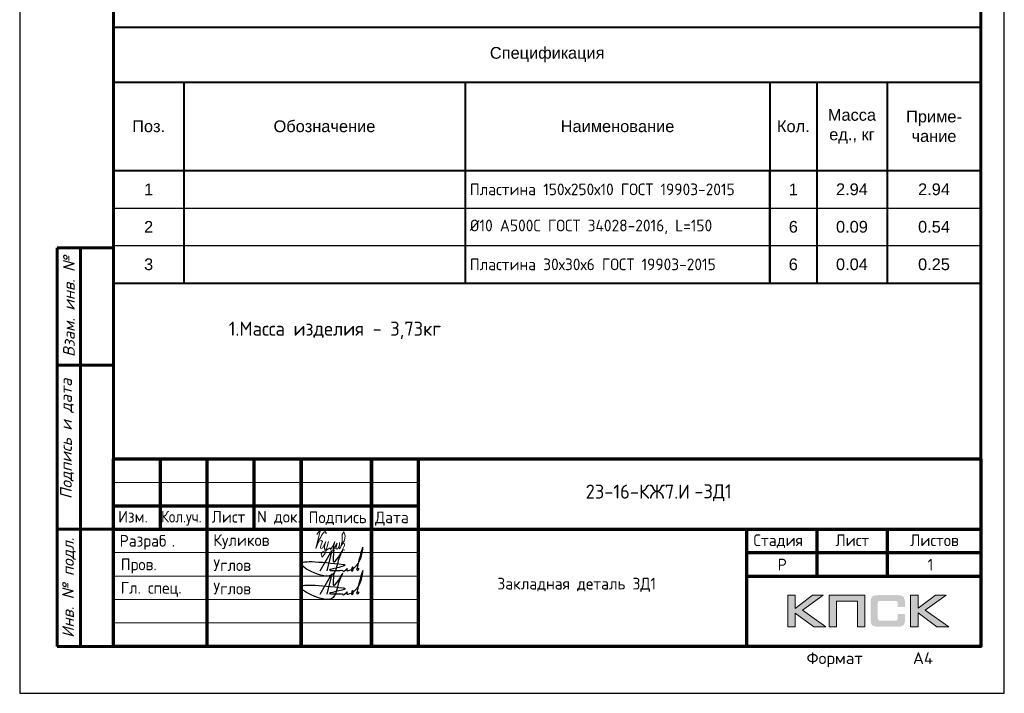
# Model space of a CAD drawing. Header units: millimetres. Extents: x 251864 to 617215, y -272865 to -46010.
# Tile 20 of 53: x 441619 to 442669, y -272395 to -271677. Entities that reach past the tile are written whole.
import ezdxf
from ezdxf.enums import TextEntityAlignment as Align

# ---------------------------------------------------------------- set-up
doc = ezdxf.new("R2010")
doc.units = ezdxf.units.MM
for name, color, linetype, lineweight in [('Выноски', 20, 'Continuous', 20), ('Размеры', 54, 'Continuous', 20), ('Рамка', 7, 'Continuous', 70), ('Текст', 41, 'Continuous', 30)]:
    doc.layers.add(name, color=color, linetype=linetype, lineweight=lineweight)
doc.styles.add('GOST 2.304', font='CS_Gost2304.shx')
doc.styles.add('GOST-2.304_Type-B', font='GOST_Common.ttf')
doc.styles.add('MPM', font='isocpeui.ttf')
doc.styles.add('ГОСТ', font='GOST_Common.ttf')
doc.styles.add('ОПД', font='arial.ttf')

# ---------------------------------------------------------------- blocks, each defined once
blk = doc.blocks.new('*T1366')
at = {"color": 0, "linetype": 'ByBlock', "lineweight": 40, "transparency": 16777216}
for p, q in [((0, 0), (925, 0)), ((0, 0), (0, -273.1)), ((925, 0), (925, -273.1)), ((0, -58.8), (925, -58.8)), ((75, -58.8), (75, -273.1)), ((375, -58.8), (375, -273.1)), ((700, -58.8), (700, -153)), ((750, -58.8), (750, -273.1)), ((825, -58.8), (825, -273.1)), ((0, -153), (925, -153)), ((0, -273.1), (925, -273.1))]:
    blk.add_line(p, q, dxfattribs=at)
at = {"color": 0, "linetype": 'ByBlock', "lineweight": 50, "transparency": 16777216}
blk.add_line((700, -153), (700, -273.1), dxfattribs=at)
at = {"color": 0, "linetype": 'ByBlock', "lineweight": 25, "transparency": 16777216}
for p, q in [((0, -193.1), (925, -193.1)), ((0, -233.1), (925, -233.1))]:
    blk.add_line(p, q, dxfattribs=at)
at = {"color": 0, "transparency": 16777216, "char_height": 12.5, "attachment_point": 5, "style": 'ОПД'}
for s, insert, width in [('Спецификация', (462.5, -29.4), 915), ('Масса ед., кг', (787.5, -105.9), 65), ('Приме-\\Pчание', (875, -105.9), 90), ('Поз.', (37.5, -105.9), 65), ('Обозначение', (225, -105.9), 290), ('Наименование', (537.5, -105.9), 315), ('Кол.', (725, -105.9), 40), ('1', (37.5, -173.1), 65), ('2', (37.5, -213.1), 65), ('3', (37.5, -253.1), 65)]:
    blk.add_mtext(s, dxfattribs=dict(at, insert=insert, width=width))
at = {"color": 4, "transparency": 16777216, "char_height": 12.5, "style": 'ОПД'}
for s, insert, width, attachment_point in [('{\\fGOST Common|b0|i0|c204|p34;\\C0;Пластина 150х250х10 ГОСТ 19903-2015}', (380, -173.1), 315, 4), ('{\\C256;1}', (725, -173.1), 40, 5), ('{\\C256;2.94}', (787.5, -173.1), 65, 5), ('{\\C256;2.94}', (875, -173.1), 90, 5), ('{\\fGOST Common|b0|i0|c0|p34;\\C0;%%C\\fGOST Common|b0|i0|c204|p34;10 А500С ГОСТ 34028-2016, L=150}', (380, -213.1), 315, 4), ('{\\C2;6}', (725, -213.1), 40, 5), ('{\\C2;0.09}', (787.5, -213.1), 65, 5), ('{\\C256;0.54}', (875, -213.1), 90, 5), ('{\\fGOST Common|b0|i0|c204|p34;\\C0;Пластина 30х30х6 ГОСТ 19903-2015}', (380, -253.1), 315, 4), ('{\\C256;6', (725, -253.1), 40, 5), ('{\\C256;0.04}', (787.5, -253.1), 65, 5), ('{\\C256;0.25}', (875, -253.1), 90, 5)]:
    blk.add_mtext(s, dxfattribs=dict(at, insert=insert, width=width, attachment_point=attachment_point))
blk = doc.blocks.new('Роспись')
at = {"layer": 'Текст', "color": 7}
blk.add_lwpolyline([(4.18, 0.67), (6.68, 5.03), (5.62, 0.66)], dxfattribs=at)
for points in [[(7.11, 5.14), (7.17, 2.59), (9.02, 5.2), (8.57, 4.35), (6.55, -0.29), (0.19, 1.88), (9.09, 2.02)], [(11.23, 1.12), (12.72, 3.08), (13.28, 5.66), (11.96, 0.97)], [(9.09, 2.02), (9.4, 1.96), (6.15, 0.84), (8.42, 0.77), (8.9, 0.77)], [(8.9, 0.77), (8.97, 0.64), (9.94, 1.16)], [(9.94, 1.16), (9.82, 0.79), (10.85, 0.93)], [(10.85, 0.93), (11.13, 1.44), (11.23, 1.11), (10.92, 0.57), (10.85, 0.93)], [(11.23, 1.12), (11.03, 1.05), (10.98, 1.33), (11.05, 1.41)], [(11.96, 0.97), (12.16, 0.71), (12.34, 1.19), (12.03, 1.14), (11.96, 0.97)]]:
    blk.add_spline(points, degree=3, dxfattribs=at)
blk = doc.blocks.new('11')
at = {"layer": 'Выноски'}
for p, q in [((47962, 66737), (47989, 66781)), ((47989, 66781), (48016, 66806)), ((48016, 66806), (48038, 66823)), ((48038, 66823), (48060, 66786)), ((48060, 66786), (48058, 66769)), ((47885, 66608), (47944, 66700)), ((47944, 66700), (47962, 66737))]:
    blk.add_line(p, q, dxfattribs=at)
blk.add_lwpolyline([(47863, 66761), (47937, 66865), (47843, 66458), (47885, 66564), (47905, 66616), (47954, 66628), (47979, 66606), (47957, 66539), (47937, 66487), (47947, 66458), (47991, 66470), (48051, 66611), (48041, 66569), (48023, 66505), (48023, 66448), (48065, 66448), (48090, 66529), (48110, 66608), (48043, 66369), (47972, 66275), (47954, 66344), (47991, 66389), (48078, 66431), (48142, 66470), (48154, 66441), (48204, 66512), (48246, 66606), (48209, 66455), (48204, 66418), (48295, 66574), (48265, 66463), (48265, 66455), (48312, 66453), (48342, 66529), (48347, 66584), (48337, 66465), (48349, 66453), (48401, 66569), (48443, 66616), (48461, 66678), (48466, 66727), (48436, 66811), (48399, 66754), (48399, 66618), (48389, 66549), (48374, 66507), (48416, 66564), (48441, 66576), (48451, 66524), (48433, 66482), (48419, 66453), (48424, 66428), (48458, 66421)], dxfattribs=at)
blk = doc.blocks.new('штамп2')
h = blk.add_hatch(color=0)
h.paths.add_polyline_path([(328185, -69575), (328071, -69575), (327885, -69715), (327885, -69575), (327806, -69575), (327806, -69911), (327885, -69911), (327885, -69764), (328086, -69911), (328212, -69911), (327962, -69733)])
h.paths.add_polyline_path([(328326, -69638), (328549, -69638), (328549, -69911), (328627, -69911), (328627, -69575), (328543, -69575), (328248, -69575), (328248, -69655), (328248, -69911), (328326, -69911)])
h.paths.add_polyline_path([(329196, -69573), (329117, -69573), (329117, -69910), (329196, -69910), (329196, -69762), (329397, -69910), (329523, -69910), (329273, -69732), (329496, -69573), (329382, -69573), (329196, -69713)])
at = {"true_color": 0x5f007f}
blk.add_hatch(color=206, dxfattribs=at).paths.add_polyline_path([(329051, -69611), (329050, -69607), (329049, -69604), (329047, -69601), (329045, -69598), (329044, -69595), (329042, -69593), (329040, -69590), (329038, -69588), (329035, -69587), (329032, -69584), (329029, -69583), (329025, -69581), (329022, -69580), (329018, -69579), (329014, -69578), (329005, -69576), (328996, -69574), (328985, -69574), (328973, -69573), (328773, -69573), (328761, -69574), (328751, -69574), (328741, -69576), (328732, -69578), (328728, -69579), (328724, -69580), (328720, -69581), (328717, -69583), (328714, -69584), (328711, -69587), (328709, -69588), (328706, -69590), (328704, -69593), (328702, -69595), (328700, -69598), (328699, -69601), (328697, -69604), (328696, -69607), (328695, -69611), (328694, -69615), (328692, -69623), (328690, -69632), (328689, -69642), (328689, -69653), (328689, -69830), (328689, -69841), (328690, -69851), (328692, -69860), (328694, -69869), (328695, -69872), (328696, -69876), (328697, -69879), (328699, -69882), (328700, -69885), (328702, -69888), (328704, -69890), (328706, -69893), (328709, -69895), (328711, -69897), (328714, -69898), (328717, -69900), (328720, -69902), (328724, -69903), (328728, -69904), (328732, -69905), (328741, -69907), (328751, -69908), (328761, -69909), (328773, -69910), (328973, -69910), (328985, -69909), (328996, -69909), (329005, -69907), (329014, -69906), (329018, -69904), (329022, -69903), (329025, -69902), (329029, -69900), (329032, -69899), (329035, -69897), (329038, -69895), (329040, -69893), (329042, -69891), (329044, -69888), (329045, -69886), (329047, -69882), (329049, -69879), (329050, -69876), (329051, -69872), (329053, -69869), (329054, -69860), (329056, -69851), (329057, -69841), (329057, -69830), (329057, -69774), (328978, -69774), (328978, -69820), (328978, -69823), (328978, -69826), (328977, -69829), (328977, -69831), (328976, -69834), (328975, -69836), (328973, -69838), (328971, -69840), (328970, -69841), (328968, -69843), (328965, -69844), (328963, -69845), (328960, -69845), (328957, -69846), (328954, -69846), (328951, -69847), (328789, -69847), (328787, -69846), (328784, -69846), (328782, -69845), (328780, -69844), (328778, -69842), (328776, -69841), (328774, -69839), (328773, -69837), (328772, -69835), (328771, -69833), (328770, -69831), (328769, -69828), (328768, -69823), (328767, -69819), (328767, -69657), (328767, -69654), (328768, -69652), (328769, -69649), (328769, -69647), (328770, -69645), (328771, -69643), (328772, -69641), (328774, -69639), (328775, -69638), (328777, -69637), (328779, -69636), (328781, -69635), (328784, -69634), (328786, -69634), (328789, -69634), (328792, -69634), (328951, -69634), (328954, -69634), (328957, -69634), (328960, -69635), (328962, -69635), (328965, -69636), (328967, -69637), (328969, -69639), (328971, -69640), (328973, -69643), (328974, -69645), (328976, -69647), (328977, -69649), (328977, -69652), (328978, -69654), (328978, -69657), (328978, -69661), (328978, -69698), (329057, -69698), (329057, -69653), (329057, -69642), (329056, -69632), (329054, -69623), (329052, -69615)])
at = {"color": 0, "lineweight": 0}
for points in [[(327806, -69911), (327806, -69575), (327885, -69575), (327885, -69715), (328071, -69575), (328185, -69575), (327962, -69733), (328212, -69911), (328086, -69911), (327885, -69764), (327885, -69911), (327806, -69911)], [(328326, -69911), (328326, -69638), (328549, -69638), (328549, -69911), (328627, -69911), (328627, -69575), (328543, -69575), (328248, -69575), (328248, -69655), (328248, -69911), (328326, -69911)], [(329117, -69910), (329117, -69573), (329196, -69573), (329196, -69713), (329382, -69573), (329496, -69573), (329273, -69732), (329523, -69910), (329397, -69910), (329196, -69762), (329196, -69910), (329117, -69910)]]:
    blk.add_lwpolyline(points, close=True, dxfattribs=at)
at = {"layer": 'Рамка'}
for p, q in [((320616, -68120), (329866, -68120)), ((321616, -70120), (321616, -68120)), ((322616, -70120), (322616, -68120)), ((322616, -68120), (322616, -70120)), ((323366, -68120), (323366, -70120)), ((323366, -70120), (323366, -68120)), ((323866, -68120), (323866, -70120)), ((320616, -68620), (323866, -68620)), ((320616, -68870), (323866, -68870)), ((327366, -68870), (327366, -70120)), ((327366, -69120), (329866, -69120)), ((327366, -69120), (329866, -69120))]:
    blk.add_line(p, q, dxfattribs=at)
at = {"layer": 'Рамка', "color": 7}
for p, q in [((321116, -68870), (321116, -68120)), ((322116, -68870), (322116, -68120)), ((320616, -68870), (329866, -68870)), ((328116, -68870), (328116, -69370)), ((328866, -68870), (328866, -69370)), ((327366, -69370), (329866, -69370))]:
    blk.add_line(p, q, dxfattribs=at)
at = {"layer": 'Рамка', "color": 7, "lineweight": 15}
for p, q in [((320616, -68370), (323866, -68370)), ((320616, -69120), (323866, -69120)), ((320616, -69370), (323866, -69370)), ((320616, -69620), (323866, -69620)), ((320616, -69620), (323866, -69620)), ((320616, -69870), (323866, -69870))]:
    blk.add_line(p, q, dxfattribs=at)
at = {"layer": 'Рамка'}
blk.add_lwpolyline([(329866, -68120), (329866, -70120), (320616, -70120), (320616, -68120)], dxfattribs=at)
at = {"color": 18, "true_color": 0x000000, "xscale": 50, "yscale": 50, "zscale": 50}
for p in [(322612, -69347), (322612, -69597)]:
    blk.add_blockref('Роспись', p, dxfattribs=at)
at = {"layer": 'Выноски', "xscale": 0.5, "yscale": 0.5, "zscale": 0.5}
blk.add_blockref('11', (298854, -102305), dxfattribs=at)
at = {"color": 7, "style": 'ГОСТ'}
for s, p in [('Разраб', (320681, -69056)), ('.', (321237, -69056))]:
    blk.add_text(s, height=125, dxfattribs=at).set_placement(p)
at = {"layer": 'Размеры', "color": 7, "char_height": 125, "attachment_point": 4, "style": 'ГОСТ'}
for s, insert in [('{\\C256;Куликов}', (321681, -69003)), ('Углов', (321681, -69253)), ('Пров.', (320693, -69262)), ('Гл. спец.', (320693, -69512)), ('Углов', (321681, -69503))]:
    blk.add_mtext_dynamic_manual_height_columns(s, width=1000, gutter_width=625, heights=[0], dxfattribs=dict(at, insert=insert))
at = {"layer": 'Текст', "color": 7, "style": 'ГОСТ'}
blk.add_text('23-16-КЖ7.И', height=150, dxfattribs=at).set_placement((326207, -68469), align=Align.MIDDLE_CENTER)
at = {"layer": 'Текст', "color": 7}
for s, style, p in [('Изм.', 'GOST-2.304_Type-B', (320666, -68799)), ('Лист', 'GOST-2.304_Type-B', (321663, -68800)), ('N док.', 'GOST-2.304_Type-B', (322148, -68799)), ('Подпись', 'GOST-2.304_Type-B', (322696, -68806)), ('Дата', 'GOST-2.304_Type-B', (323406, -68806)), ('Стадия', 'GOST-2.304_Type-B', (327441, -69050)), ('Лист', 'GOST-2.304_Type-B', (328316, -69050)), ('Листов', 'GOST-2.304_Type-B', (329112, -69050)), ('Р', 'ГОСТ', (327698, -69310)), ('1', 'ГОСТ', (329299, -69311))]:
    blk.add_text(s, height=125, dxfattribs=dict(at, style=style)).set_placement(p)
at = {"layer": 'Текст', "color": 7, "style": 'GOST-2.304_Type-B', "width": 0.9}
blk.add_text('Кол.уч.', height=125, dxfattribs=at).set_placement((321125, -68798))

msp = doc.modelspace()

# ---------------------------------------------------------------- linework, layer by layer
at = {"linetype": 'Continuous', "lineweight": 60}
for p, q in [((441658.9, -271920.3), (441658.9, -272345.3)), ((441683.9, -271920.3), (441683.9, -272345.3)), ((441718.9, -271920.3), (441718.9, -272345.3)), ((441658.9, -272045.3), (441718.9, -272045.3)), ((441658.9, -272220.3), (441718.9, -272220.3))]:
    msp.add_line(p, q, dxfattribs=at)
at = {"linetype": 'Continuous', "lineweight": 25, "ltscale": 5}
for points in [[(441618.9, -270910.3), (441618.9, -272395.3)], [(442668.9, -272395.3), (442668.9, -270910.3)], [(441618.9, -272395.3), (442668.9, -272395.3)]]:
    msp.add_lwpolyline(points, dxfattribs=at)
at = {"linetype": 'Continuous', "lineweight": 60, "ltscale": 5}
for points in [[(441718.9, -270935.3), (441718.9, -272345.3)], [(442643.9, -272345.3), (442643.9, -270935.3)]]:
    msp.add_lwpolyline(points, dxfattribs=at)
at = {"linetype": 'Continuous', "lineweight": 60}
for points in [[(441658.9, -271920.3), (441718.9, -271920.3)], [(441658.9, -272345.3), (441718.9, -272345.3)]]:
    msp.add_lwpolyline(points, dxfattribs=at)

# ---------------------------------------------------------------- block references
msp.add_blockref('*T1366', (441718.9, -271684.7))
at = {"layer": 'Размеры', "xscale": 0.1, "yscale": 0.1, "zscale": 0.1}
msp.add_blockref('штамп2', (409657.3, -265333.3), dxfattribs=at)

# ---------------------------------------------------------------- texts
at = {"style": 'ГОСТ'}
msp.add_text('Закладная деталь ЗД1', height=12.5, dxfattribs=at).set_placement((442128.3, -272284.6))
at = {"linetype": 'Continuous', "char_height": 12.5, "attachment_point": 5, "rotation": 90, "style": 'MPM'}
for s, insert, width in [('Взам. инв. №', (441671.4, -271982.8), 115), ('Подпись и дата', (441669.3, -272123.9), 132.821), ('Инв. № подл.', (441671.4, -272282.8), 115)]:
    msp.add_mtext(s, dxfattribs=dict(at, insert=insert, width=width))
at = {"color": 0, "linetype": 'Continuous', "insert": (442338.3, -272172.4, 0), "char_height": 15, "width": 986.05, "attachment_point": 1, "style": 'ГОСТ'}
msp.add_mtext('-ЗД1', dxfattribs=at)
at = {"linetype": 'Continuous', "lineweight": 25, "ltscale": 5, "char_height": 12.5, "attachment_point": 1, "style": 'GOST 2.304'}
for s, insert, width in [('\\Fsimplex.shx;\\W1.0000000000;\\T1.0000000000;\\o\\lФормат', (442458, -272351.6), 92.857), ('\\Fsimplex.shx;\\W1.0000000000;\\T1.0000000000;\\o\\lA4', (442571.4, -272351.6), 37.5)]:
    msp.add_mtext(s, dxfattribs=dict(at, insert=insert, width=width))
at = {"layer": 'Текст', "color": 7, "style": 'ГОСТ'}
msp.add_text('1.Масса изделия - 3,73кг ', height=15, dxfattribs=at).set_placement((441841.8, -272013.9))

doc.saveas('drawing.dxf')
